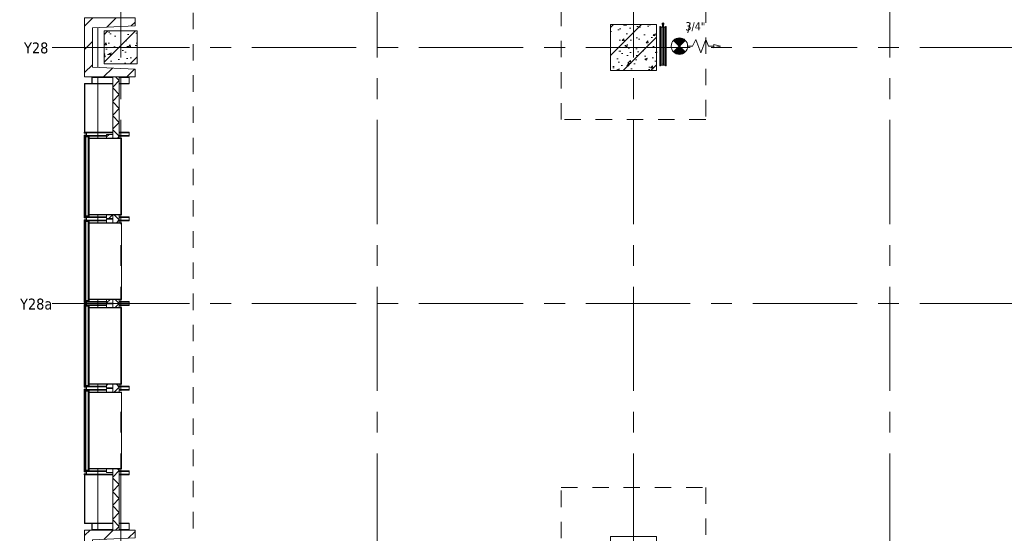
# Model space of a CAD drawing. Header units: millimetres. Extents: x 83969 to 141394, y 139608 to 176267.
# Tile 9 of 40: x 84263 to 99242, y 160300 to 168122. Entities that reach past the tile are written whole.
import ezdxf

# ---------------------------------------------------------------- set-up
doc = ezdxf.new("R2010")
doc.units = ezdxf.units.MM
doc.header["$LTSCALE"] = 50
doc.linetypes.add('B0401', pattern=[9.5, 5, -1.5, -3])
doc.linetypes.add('CENTER', pattern=[50.8, 31.75, -6.35, 6.35, -6.35])
for name, color, linetype, lineweight in [('A--L$01A__Algemeen', 7, 'Continuous', 13), ('AA$1A---_ARCEER', 1, 'Continuous', 18), ('AL$7A---_STRAMIEN', 8, 'CENTER', 9), ('AL21----_BUITENWAND', 7, 'Continuous', 9), ('AL21----_BUITENWANDAFW', 4, 'Continuous', 9), ('AL22----_BINNENWAND', 7, 'Continuous', 9), ('AL23----_VLOEREN', 2, 'Continuous', 9), ('AL28----_KOLOMKOP_BETONBAND', 2, 'B0401', 9), ('AL28----_KONSTRUKTIES', 4, 'Continuous', 9), ('AL31----_BUITENKOZIJN', 14, 'Continuous', 9), ('AL67----_BSH', 5, 'Continuous', 9), ('AL72----_INRGEBRUIKSR', 6, 'Continuous', 9)]:
    doc.layers.add(name, color=color, linetype=linetype, lineweight=lineweight)
doc.styles.add('Tahoma_2', font='tahoma.ttf', dxfattribs={"height": 125})
doc.styles.add('Tahoma_3', font='tahoma.ttf', dxfattribs={"height": 166.628086})
pattern_1 = [(50, (154885.57, 120319.74), (364.3679, -31.8783), [38.1, -419.1]), (355, (154885.57, 120319.74), (-70.4859, 382.1133), [30.48, -335.28]), (100.451, (154915.94, 120317.1), (293.885, 350.2334), [32.38, -356.18]), (46.184, (154885.57, 120421.34), (542.1585, -84.0858), [57.15, -628.65]), (96.636, (154930.75, 120414.33), (474.805, 494.8554), [48.57, -534.27]), (351.184, (154885.6, 120421.34), (474.8102, 494.85), [45.72, -502.92]), (21, (154936.37, 120395.94), (303.2285, -204.5305), [38.1, -419.1]), (326, (154936.37, 120395.94), (123.6039, 368.376), [30.48, -335.28]), (71.451, (154961.64, 120378.9), (426.8341, 163.8427), [32.38, -356.18]), (37.5, (154885.57, 120319.74), (6.17665, 169.11015), [1.676, -329.54, 1.676, -338.684, -336.55]), (37.5, (154885.57, 120319.74), (6.17665, 169.11015), [-671.576, 1.676, -334.874]), (7.5, (154885.57, 120319.74), (133.63888, 200.3615), [1.676, -192.38, 1.676, -321.92, -128.27]), (7.5, (154885.57, 120319.74), (133.63888, 200.3615), [-517.652, 1.676, -126.594]), (327.5, (154772.29, 120319.74), (271.18182, -11.45836), [1.676, -125.324, 1.676, -394.564, -525.78]), (327.5, (154772.29, 120319.74), (271.18182, -11.45836), [-523.24, 1.676, -524.104]), (317.5, (154721.5, 120319.74), (296.2585, 50.85285), [1.676, -163.424, 1.676, -261.468, -373.38]), (317.5, (154721.5, 120319.74), (296.2585, 50.85285), [-428.244, 1.676, -371.704]), (45, (154885.57, 120319.74), (211.036, -211.036), [])]

# ---------------------------------------------------------------- blocks, each defined once
blk = doc.blocks.new('28_LUMC_MOD_kolom beton vierkant_met kolomkop - 700_700 met kolomkop-7985843-bwd N-01')
at = {"layer": 'AL28----_KOLOMKOP_BETONBAND'}
for p, q in [((-1100, 1100), (1100, 1100)), ((-1100, -1100), (-1100, 1100)), ((1100, 1100), (1100, -1100)), ((1100, -1100), (-1100, -1100))]:
    blk.add_line(p, q, dxfattribs=at)
at = {"layer": 'AL28----_KONSTRUKTIES'}
for p, q in [((-350, 350), (350, 350)), ((-350, -350), (-350, 350)), ((350, 350), (350, -350)), ((350, -350), (-350, -350))]:
    blk.add_line(p, q, dxfattribs=at)
blk = doc.blocks.new('LUMC_constructie_2018_rvt-1-bwd N-01')
at = {"layer": 'AA$1A---_ARCEER'}
h = blk.add_hatch(dxfattribs=at)
h.set_pattern_fill('FP_250', color=256, style=0, pattern_type=2)
h.set_pattern_definition(pattern_1)
h.paths.add_polyline_path([(85550, 167450), (86050, 167450), (86050, 167950), (85550, 167950)], flags=0)
h = blk.add_hatch(dxfattribs=at)
h.set_pattern_fill('FP_250', color=256, style=0, pattern_type=2)
h.set_pattern_definition(pattern_1)
h.paths.add_polyline_path([(93854, 167350), (93950, 167350), (93950, 168050), (93250, 168050), (93250, 167350)], flags=0)
at = {"layer": 'AL23----_VLOEREN'}
for p, q in [((85450, 168004), (85450, 167396)), ((85450, 167250), (85450, 166319)), ((85450, 165151), (85450, 165029)), ((85450, 163861), (85450, 163739)), ((85450, 162571), (85450, 162449)), ((85450, 161281), (85450, 160350))]:
    blk.add_line(p, q, dxfattribs=at)
at = {"layer": 'AL28----_KOLOMKOP_BETONBAND'}
for p, q in [((86900, 158475), (86900, 175303)), ((86900, 158475), (86900, 174400)), ((85450, 168004), (85450, 167396)), ((85450, 167250), (85450, 166319)), ((85450, 165151), (85450, 165029)), ((85450, 163861), (85450, 163739)), ((85450, 162571), (85450, 162449)), ((85450, 161281), (85450, 160350))]:
    blk.add_line(p, q, dxfattribs=at)
at = {"layer": 'AL28----_KONSTRUKTIES'}
for p, q in [((86050, 167950), (85550, 167950)), ((85550, 167950), (85550, 167450)), ((86050, 167450), (86050, 167950)), ((93950, 168050), (93250, 168050)), ((93250, 168050), (93250, 167350)), ((93950, 167350), (93950, 168050)), ((85550, 167450), (86050, 167450)), ((93250, 167350), (93950, 167350))]:
    blk.add_line(p, q, dxfattribs=at)
at = {"rotation": 89.9999999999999}
for p in [(93600, 167700), (93600, 159900)]:
    blk.add_blockref('28_LUMC_MOD_kolom beton vierkant_met kolomkop - 700_700 met kolomkop-7985843-bwd N-01', p, dxfattribs=at)
blk = doc.blocks.new('21_LUMC_MOD_prefab_gevelbekleding_kolom - kolom-V24-bwd N-01')
at = {"layer": 'AL21----_BUITENWANDAFW'}
h = blk.add_hatch(dxfattribs=at)
h.set_pattern_fill('FP_266', color=256, style=0, pattern_type=2)
h.set_pattern_definition([(135, (39580.26, 69250.57), (-176.7767, -176.7767), [])])
h.paths.add_polyline_path([(450, -335), (450, 385), (330, 385), (300, -265), (-300, -265), (-330, 385), (-450, 385), (-450, -385), (450, -385)], flags=0)
for p, q in [((-330, 385), (-450, 385)), ((-450, 385), (-450, -385)), ((-300, -265), (-330, 385)), ((330, 385), (300, -265)), ((450, 385), (330, 385)), ((450, -385), (450, 385)), ((300, -265), (-300, -265)), ((-450, -385), (450, -385))]:
    blk.add_line(p, q, dxfattribs=at)
blk = doc.blocks.new('21_LUMC_MOD_prefab_gevelbekleding_kolom - kolom-V25-bwd N-01')
at = {"layer": 'AL21----_BUITENWANDAFW'}
h = blk.add_hatch(dxfattribs=at)
h.set_pattern_fill('FP_267', color=256, style=0, pattern_type=2)
h.set_pattern_definition([(135, (47380.26, 69250.57), (-176.7767, -176.7767), [])])
h.paths.add_polyline_path([(450, -385), (450, 385), (330, 385), (300, -265), (-300, -265), (-330, 385), (-450, 385), (-450, -385)], flags=0)
for p, q in [((-330, 385), (-450, 385)), ((-450, 385), (-450, -385)), ((-300, -265), (-330, 385)), ((330, 385), (300, -265)), ((450, 385), (330, 385)), ((450, -385), (450, 385)), ((300, -265), (-300, -265)), ((-450, -385), (450, -385))]:
    blk.add_line(p, q, dxfattribs=at)
blk = doc.blocks.new('31_LUMC_MOD_rooster_witte gevelpanelen - 1500x1250-7237788-bwd N-01')
at = {"layer": 'AL31----_BUITENKOZIJN'}
h = blk.add_hatch(color=256, dxfattribs=at)
h.paths.add_polyline_path([(584, 557), (579, 557), (579, 65), (584, 65), (584, 525)], flags=0)
h.paths.add_polyline_path([(-579, 557), (-584, 557), (-584, 65), (-579, 65), (-579, 237)], flags=0)
h = blk.add_hatch(dxfattribs=at)
h.set_pattern_fill('FP_271', color=256, style=0, pattern_type=2)
h.set_pattern_definition([(135, (44125.26, 69632.57), (-106.06602, -106.06602), [])])
h.paths.add_polyline_path([(640, 425), (584, 425), (584, 333), (640, 333)], flags=0)
h.paths.add_polyline_path([(-584, 333), (-584, 425), (-640, 425), (-640, 333)], flags=0)
h = blk.add_hatch(color=256, dxfattribs=at)
h.paths.add_polyline_path([(615, -3), (604, -3), (604, 65), (584, 65), (584, 63), (602, 63), (602, -5), (615, -5), (615, -4)], flags=0)
h.paths.add_polyline_path([(-584, 63), (-584, 65), (-604, 65), (-604, -3), (-615, -3), (-615, -5), (-602, -5), (-602, 63)], flags=0)
for p, q in [((-584, 525), (-584, 557)), ((-584, 557), (-579, 557)), ((-579, 557), (-579, 65)), ((579, 557), (-579, 557)), ((579, 65), (579, 557)), ((579, 557), (584, 557)), ((584, 557), (584, 525)), ((-640, 333), (-640, 425)), ((-584, 333), (-640, 333)), ((-584, 65), (-584, 425)), ((-584, 425), (-584, 333)), ((584, 425), (584, 65)), ((584, 333), (584, 425)), ((640, 333), (584, 333)), ((640, 425), (640, 333)), ((-615, 63), (-615, 61)), ((-615, 63), (-604, 63)), ((-615, 61), (-615, 3)), ((-615, 61), (-604, 61)), ((-604, 65), (-584, 65)), ((-604, -3), (-604, 65)), ((-602, 63), (-602, 56)), ((-584, 63), (-602, 63)), ((-602, 61), (602, 61)), ((-602, 60), (602, 60)), ((602, 58), (-602, 58)), ((-602, 54), (-602, 56)), ((-602, 56), (602, 56)), ((-602, 50), (-602, 54)), ((602, 54), (-602, 54)), ((-602, 14), (-602, 50)), ((602, 50), (-602, 50)), ((-602, 0), (-602, 14)), ((602, 14), (-602, 14)), ((-602, -5), (-602, 0)), ((-602, 0), (602, 0)), ((-579, 65), (-584, 65)), ((-584, 65), (-584, 63)), ((-584, 63), (584, 63)), ((-579, 65), (579, 65)), ((584, 65), (579, 65)), ((584, 65), (604, 65)), ((584, 63), (584, 65)), ((602, 63), (584, 63)), ((602, 56), (602, 63)), ((602, 56), (602, 54)), ((602, 54), (602, 50)), ((602, 50), (602, 14)), ((602, 14), (602, 0)), ((602, 0), (602, -5)), ((604, 65), (604, -3)), ((604, 63), (615, 63)), ((604, 61), (615, 61)), ((615, 61), (615, 63)), ((615, 3), (615, 61)), ((-615, -3), (-604, -3)), ((-602, -5), (-615, -5)), ((-602, -7), (-615, -7)), ((-602, -5), (602, -5)), ((-602, -10), (-602, -5)), ((-602, -10), (602, -10)), ((615, -5), (602, -5)), ((602, -5), (602, -10)), ((615, -7), (602, -7)), ((604, -3), (615, -3))]:
    blk.add_line(p, q, dxfattribs=at)
blk = doc.blocks.new('31_LUMC_MOD_rooster_witte gevelpanelen - 1500x1250-V29-bwd N-01')
at = {"layer": 'AL31----_BUITENKOZIJN'}
h = blk.add_hatch(color=256, dxfattribs=at)
h.paths.add_polyline_path([(584, 525), (584, 557), (579, 557), (579, 65), (584, 65), (584, 425)], flags=0)
h.paths.add_polyline_path([(-579, 557), (-584, 557), (-584, 65), (-579, 65), (-579, 237)], flags=0)
h = blk.add_hatch(dxfattribs=at)
h.set_pattern_fill('FP_272', color=256, style=0, pattern_type=2)
h.set_pattern_definition([(135, (45415.26, 69632.57), (-106.06602, -106.06602), [])])
h.paths.add_polyline_path([(640, 425), (584, 425), (584, 333), (640, 333)], flags=0)
h.paths.add_polyline_path([(-584, 333), (-584, 425), (-640, 425), (-640, 333)], flags=0)
h = blk.add_hatch(color=256, dxfattribs=at)
h.paths.add_polyline_path([(615, -3), (604, -3), (604, 65), (584, 65), (584, 63), (602, 63), (602, -5), (615, -5), (615, -4)], flags=0)
h.paths.add_polyline_path([(-584, 63), (-584, 65), (-604, 65), (-604, -3), (-615, -3), (-615, -5), (-602, -5), (-602, 63)], flags=0)
for p, q in [((-584, 525), (-584, 557)), ((-584, 557), (-579, 557)), ((-579, 557), (-579, 65)), ((579, 557), (-579, 557)), ((579, 65), (579, 557)), ((579, 557), (584, 557)), ((584, 557), (584, 525)), ((-640, 333), (-640, 425)), ((-584, 333), (-640, 333)), ((-584, 65), (-584, 425)), ((-584, 425), (-584, 333)), ((584, 425), (584, 65)), ((584, 333), (584, 425)), ((640, 333), (584, 333)), ((640, 425), (640, 333)), ((-615, 63), (-615, 61)), ((-615, 63), (-604, 63)), ((-615, 61), (-615, 3)), ((-615, 61), (-604, 61)), ((-604, 65), (-584, 65)), ((-604, -3), (-604, 65)), ((-602, 63), (-602, 56)), ((-584, 63), (-602, 63)), ((-602, 61), (602, 61)), ((-602, 60), (602, 60)), ((602, 58), (-602, 58)), ((-602, 54), (-602, 56)), ((-602, 56), (602, 56)), ((-602, 50), (-602, 54)), ((602, 54), (-602, 54)), ((-602, 14), (-602, 50)), ((602, 50), (-602, 50)), ((-602, 0), (-602, 14)), ((602, 14), (-602, 14)), ((-602, -5), (-602, 0)), ((-602, 0), (602, 0)), ((-579, 65), (-584, 65)), ((-584, 65), (-584, 63)), ((-584, 63), (584, 63)), ((-579, 65), (579, 65)), ((584, 65), (579, 65)), ((584, 65), (604, 65)), ((584, 63), (584, 65)), ((602, 63), (584, 63)), ((602, 56), (602, 63)), ((602, 56), (602, 54)), ((602, 54), (602, 50)), ((602, 50), (602, 14)), ((602, 14), (602, 0)), ((602, 0), (602, -5)), ((604, 65), (604, -3)), ((604, 63), (615, 63)), ((604, 61), (615, 61)), ((615, 61), (615, 63)), ((615, 3), (615, 61)), ((-615, -3), (-604, -3)), ((-602, -5), (-615, -5)), ((-602, -7), (-615, -7)), ((-602, -5), (602, -5)), ((-602, -10), (-602, -5)), ((-602, -10), (602, -10)), ((615, -5), (602, -5)), ((602, -5), (602, -10)), ((615, -7), (602, -7)), ((604, -3), (615, -3))]:
    blk.add_line(p, q, dxfattribs=at)
blk = doc.blocks.new('31_LUMC_MOD_rooster_witte gevelpanelen - 1500x1250-V30-bwd N-01')
at = {"layer": 'AL31----_BUITENKOZIJN'}
h = blk.add_hatch(color=256, dxfattribs=at)
h.paths.add_polyline_path([(584, 525), (584, 557), (579, 557), (579, 65), (584, 65), (584, 425)], flags=0)
h.paths.add_polyline_path([(-579, 557), (-584, 557), (-584, 65), (-579, 65), (-579, 237)], flags=0)
h = blk.add_hatch(dxfattribs=at)
h.set_pattern_fill('FP_273', color=256, style=0, pattern_type=2)
h.set_pattern_definition([(135, (42835.26, 69632.57), (-106.06602, -106.06602), [])])
h.paths.add_polyline_path([(640, 425), (584, 425), (584, 333), (640, 333)], flags=0)
h.paths.add_polyline_path([(-584, 333), (-584, 425), (-640, 425), (-640, 333)], flags=0)
h = blk.add_hatch(color=256, dxfattribs=at)
h.paths.add_polyline_path([(615, -4), (615, -3), (604, -3), (604, 65), (584, 65), (584, 63), (602, 63), (602, -5), (615, -5)], flags=0)
h.paths.add_polyline_path([(-584, 65), (-604, 65), (-604, -3), (-615, -3), (-615, -5), (-602, -5), (-602, 63), (-584, 63)], flags=0)
for p, q in [((-584, 525), (-584, 557)), ((-584, 557), (-579, 557)), ((-579, 557), (-579, 65)), ((579, 557), (-579, 557)), ((579, 65), (579, 557)), ((579, 557), (584, 557)), ((584, 557), (584, 525)), ((-640, 333), (-640, 425)), ((-584, 333), (-640, 333)), ((-584, 65), (-584, 425)), ((-584, 425), (-584, 333)), ((584, 425), (584, 65)), ((584, 333), (584, 425)), ((640, 333), (584, 333)), ((640, 425), (640, 333)), ((-615, 63), (-615, 61)), ((-615, 63), (-604, 63)), ((-615, 61), (-615, 3)), ((-615, 61), (-604, 61)), ((-604, 65), (-584, 65)), ((-604, -3), (-604, 65)), ((-602, 63), (-602, 56)), ((-584, 63), (-602, 63)), ((-602, 61), (602, 61)), ((-602, 60), (602, 60)), ((602, 58), (-602, 58)), ((-602, 54), (-602, 56)), ((-602, 56), (602, 56)), ((-602, 50), (-602, 54)), ((602, 54), (-602, 54)), ((-602, 14), (-602, 50)), ((602, 50), (-602, 50)), ((-602, 0), (-602, 14)), ((602, 14), (-602, 14)), ((-602, -5), (-602, 0)), ((-602, 0), (602, 0)), ((-579, 65), (-584, 65)), ((-584, 65), (-584, 63)), ((-584, 63), (584, 63)), ((-579, 65), (579, 65)), ((584, 65), (579, 65)), ((584, 65), (604, 65)), ((584, 63), (584, 65)), ((602, 63), (584, 63)), ((602, 56), (602, 63)), ((602, 56), (602, 54)), ((602, 54), (602, 50)), ((602, 50), (602, 14)), ((602, 14), (602, 0)), ((602, 0), (602, -5)), ((604, 65), (604, -3)), ((604, 63), (615, 63)), ((604, 61), (615, 61)), ((615, 61), (615, 63)), ((615, 3), (615, 61)), ((-615, -3), (-604, -3)), ((-602, -5), (-615, -5)), ((-602, -7), (-615, -7)), ((-602, -5), (602, -5)), ((-602, -10), (-602, -5)), ((-602, -10), (602, -10)), ((615, -5), (602, -5)), ((602, -5), (602, -10)), ((615, -7), (602, -7)), ((604, -3), (615, -3))]:
    blk.add_line(p, q, dxfattribs=at)
blk = doc.blocks.new('31_LUMC_MOD_rooster_witte gevelpanelen - 1500x1250-V31-bwd N-01')
at = {"layer": 'AL31----_BUITENKOZIJN'}
h = blk.add_hatch(color=256, dxfattribs=at)
h.paths.add_polyline_path([(584, 525), (584, 557), (579, 557), (579, 65), (584, 65), (584, 425)], flags=0)
h.paths.add_polyline_path([(-579, 557), (-584, 557), (-584, 65), (-579, 65), (-579, 237)], flags=0)
h = blk.add_hatch(dxfattribs=at)
h.set_pattern_fill('FP_274', color=256, style=0, pattern_type=2)
h.set_pattern_definition([(135, (41545.26, 69632.57), (-106.06602, -106.06602), [])])
h.paths.add_polyline_path([(640, 425), (584, 425), (584, 333), (640, 333)], flags=0)
h.paths.add_polyline_path([(-584, 425), (-640, 425), (-640, 333), (-584, 333)], flags=0)
h = blk.add_hatch(color=256, dxfattribs=at)
h.paths.add_polyline_path([(615, -3), (604, -3), (604, 65), (584, 65), (584, 63), (602, 63), (602, -5), (615, -5), (615, -4)], flags=0)
h.paths.add_polyline_path([(-584, 63), (-584, 65), (-604, 65), (-604, -3), (-615, -3), (-615, -5), (-602, -5), (-602, 63)], flags=0)
for p, q in [((-584, 525), (-584, 557)), ((-584, 557), (-579, 557)), ((-579, 557), (-579, 65)), ((579, 557), (-579, 557)), ((579, 65), (579, 557)), ((579, 557), (584, 557)), ((584, 557), (584, 525)), ((-640, 333), (-640, 425)), ((-584, 333), (-640, 333)), ((-584, 65), (-584, 425)), ((-584, 425), (-584, 333)), ((584, 425), (584, 65)), ((584, 333), (584, 425)), ((640, 333), (584, 333)), ((640, 425), (640, 333)), ((-615, 63), (-615, 61)), ((-615, 63), (-604, 63)), ((-615, 61), (-615, 3)), ((-615, 61), (-604, 61)), ((-604, 65), (-584, 65)), ((-604, -3), (-604, 65)), ((-602, 63), (-602, 56)), ((-584, 63), (-602, 63)), ((-602, 61), (602, 61)), ((-602, 60), (602, 60)), ((602, 58), (-602, 58)), ((-602, 54), (-602, 56)), ((-602, 56), (602, 56)), ((-602, 50), (-602, 54)), ((602, 54), (-602, 54)), ((-602, 14), (-602, 50)), ((602, 50), (-602, 50)), ((-602, 0), (-602, 14)), ((602, 14), (-602, 14)), ((-602, -5), (-602, 0)), ((-602, 0), (602, 0)), ((-579, 65), (-584, 65)), ((-584, 65), (-584, 63)), ((-584, 63), (584, 63)), ((-579, 65), (579, 65)), ((584, 65), (579, 65)), ((584, 65), (604, 65)), ((584, 63), (584, 65)), ((602, 63), (584, 63)), ((602, 56), (602, 63)), ((602, 56), (602, 54)), ((602, 54), (602, 50)), ((602, 50), (602, 14)), ((602, 14), (602, 0)), ((602, 0), (602, -5)), ((604, 65), (604, -3)), ((604, 63), (615, 63)), ((604, 61), (615, 61)), ((615, 61), (615, 63)), ((615, 3), (615, 61)), ((-615, -3), (-604, -3)), ((-602, -5), (-615, -5)), ((-602, -7), (-615, -7)), ((-602, -5), (602, -5)), ((-602, -10), (-602, -5)), ((-602, -10), (602, -10)), ((615, -5), (602, -5)), ((602, -5), (602, -10)), ((615, -7), (602, -7)), ((604, -3), (615, -3))]:
    blk.add_line(p, q, dxfattribs=at)
blk = doc.blocks.new('LUMC_schil_2018_rvt-1-bwd N-01')
at = {"layer": 'AA$1A---_ARCEER'}
h = blk.add_hatch(dxfattribs=at)
h.set_pattern_fill('FP_281', color=256, angle=225, style=0, pattern_type=2)
h.set_pattern_definition([(135, (85778, 163800), (-106.066, -106.066), []), (225, (85778, 163800), (106.066, -106.066), [])])
h.paths.add_polyline_path([(85778, 160350), (85778, 161281), (85678, 161281), (85678, 160350)], flags=0)
h.paths.add_polyline_path([(85778, 162449), (85778, 162571), (85678, 162571), (85678, 162449)], flags=0)
h.paths.add_polyline_path([(85678, 163739), (85778, 163739), (85778, 163861), (85678, 163861)], flags=0)
h.paths.add_polyline_path([(85678, 165029), (85778, 165029), (85778, 165151), (85678, 165151)], flags=0)
h.paths.add_polyline_path([(85678, 166319), (85778, 166319), (85778, 167250), (85678, 167250), (85678, 166769)], flags=0)
h = blk.add_hatch(color=256, dxfattribs=at)
h.paths.add_polyline_path([(85253, 160450), (85256, 160450), (85256, 161205), (85250, 161205), (85250, 160450)], flags=0)
h.paths.add_polyline_path([(85253, 161235), (85256, 161235), (85256, 161250), (85250, 161250), (85250, 161235)], flags=0)
h.paths.add_polyline_path([(85250, 162480), (85256, 162480), (85256, 162495), (85250, 162495)], flags=0)
h.paths.add_polyline_path([(85250, 162525), (85256, 162525), (85256, 162540), (85250, 162540)], flags=0)
h.paths.add_polyline_path([(85256, 163770), (85256, 163785), (85250, 163785), (85250, 163770), (85253, 163770)], flags=0)
h.paths.add_polyline_path([(85256, 163815), (85256, 163830), (85250, 163830), (85250, 163815), (85253, 163815)], flags=0)
h.paths.add_polyline_path([(85256, 165060), (85256, 165075), (85250, 165075), (85250, 165060), (85253, 165060)], flags=0)
h.paths.add_polyline_path([(85253, 165105), (85256, 165105), (85256, 165120), (85250, 165120), (85250, 165105)], flags=0)
h.paths.add_polyline_path([(85256, 166350), (85256, 166365), (85250, 166365), (85250, 166350), (85253, 166350)], flags=0)
h.paths.add_polyline_path([(85253, 166395), (85256, 166395), (85256, 167150), (85250, 167150), (85250, 166395)], flags=0)
at = {"layer": 'AL21----_BUITENWAND'}
for points in [[(85363, 167150), (85368, 167150), (85368, 167240), (85363, 167240)], [(85250, 167145), (85363, 167145), (85363, 167150), (85250, 167150)], [(85250, 166350), (85250, 166360), (85280, 166360), (85280, 166400), (85250, 166400), (85250, 166410), (85245, 166410), (85245, 166395), (85275, 166395), (85275, 166365), (85245, 166365), (85245, 166350)], [(85250, 165060), (85250, 165070), (85280, 165070), (85280, 165110), (85250, 165110), (85250, 165120), (85245, 165120), (85245, 165105), (85275, 165105), (85275, 165075), (85245, 165075), (85245, 165060)], [(85250, 163770), (85250, 163780), (85280, 163780), (85280, 163820), (85250, 163820), (85250, 163830), (85245, 163830), (85245, 163815), (85275, 163815), (85275, 163785), (85245, 163785), (85245, 163770)], [(85245, 162480), (85250, 162480), (85250, 162490), (85280, 162490), (85280, 162530), (85250, 162530), (85250, 162540), (85245, 162540), (85245, 162525), (85275, 162525), (85275, 162495), (85245, 162495)], [(85250, 161190), (85250, 161200), (85280, 161200), (85280, 161240), (85250, 161240), (85250, 161250), (85245, 161250), (85245, 161235), (85275, 161235), (85275, 161205), (85245, 161205), (85245, 161190)], [(85363, 160450), (85363, 160455), (85250, 160455), (85250, 160450)], [(85368, 160360), (85368, 160450), (85363, 160450), (85363, 160360)]]:
    blk.add_hatch(color=256, dxfattribs=at).paths.add_polyline_path(points, flags=0)
for p, q in [((85368, 167240), (85363, 167240)), ((85363, 167240), (85363, 167150)), ((85368, 167150), (85368, 167240)), ((85450, 167240), (85368, 167240)), ((85678, 167240), (85450, 167240)), ((85930, 167240), (85778, 167240)), ((85930, 167240), (85930, 167150)), ((85256, 167150), (85250, 167150)), ((85250, 167150), (85250, 166395)), ((85363, 167150), (85250, 167150)), ((85250, 167150), (85250, 167145)), ((85250, 167145), (85363, 167145)), ((85256, 166395), (85256, 167150)), ((85363, 167150), (85368, 167150)), ((85363, 167145), (85363, 167150)), ((85450, 167145), (85363, 167145)), ((85368, 167150), (85450, 167150)), ((85450, 167150), (85678, 167150)), ((85678, 167145), (85450, 167145)), ((85778, 167150), (85930, 167150)), ((85930, 167145), (85778, 167145)), ((85930, 167145), (85930, 167150)), ((85250, 166410), (85245, 166410)), ((85245, 166410), (85245, 166395)), ((85245, 166395), (85275, 166395)), ((85275, 166365), (85245, 166365)), ((85245, 166365), (85245, 166350)), ((85245, 166350), (85250, 166350)), ((85250, 166400), (85250, 166410)), ((85280, 166400), (85250, 166400)), ((85250, 166395), (85256, 166395)), ((85256, 166365), (85250, 166365)), ((85250, 166365), (85250, 166350)), ((85250, 166350), (85250, 166360)), ((85250, 166360), (85280, 166360)), ((85250, 166350), (85256, 166350)), ((85256, 166410), (85450, 166410)), ((85256, 166350), (85256, 166365)), ((85275, 166395), (85275, 166365)), ((85280, 166360), (85280, 166400)), ((85280, 166400), (85450, 166400)), ((85450, 166360), (85280, 166360)), ((85450, 166350), (85315, 166350)), ((85450, 166410), (85678, 166410)), ((85450, 166400), (85678, 166400)), ((85450, 166360), (85586, 166360)), ((85450, 166350), (85586, 166350)), ((85778, 166410), (85930, 166410)), ((85778, 166400), (85930, 166400)), ((85778, 166360), (85930, 166360)), ((85778, 166350), (85930, 166350)), ((85930, 166410), (85930, 166400)), ((85930, 166400), (85930, 166360)), ((85930, 166360), (85930, 166350)), ((85250, 165120), (85245, 165120)), ((85245, 165120), (85245, 165105)), ((85245, 165105), (85275, 165105)), ((85275, 165075), (85245, 165075)), ((85245, 165075), (85245, 165060)), ((85256, 165120), (85250, 165120)), ((85250, 165120), (85250, 165105)), ((85250, 165110), (85250, 165120)), ((85280, 165110), (85250, 165110)), ((85250, 165105), (85256, 165105)), ((85256, 165075), (85250, 165075)), ((85250, 165075), (85250, 165060)), ((85256, 165105), (85256, 165120)), ((85256, 165060), (85256, 165075)), ((85275, 165105), (85275, 165075)), ((85280, 165070), (85280, 165110)), ((85280, 165110), (85450, 165110)), ((85315, 165120), (85450, 165120)), ((85450, 165120), (85586, 165120)), ((85450, 165110), (85586, 165110)), ((85778, 165120), (85930, 165120)), ((85778, 165110), (85930, 165110)), ((85930, 165120), (85930, 165110)), ((85930, 165110), (85930, 165070)), ((85245, 165060), (85250, 165060)), ((85250, 165060), (85250, 165070)), ((85250, 165070), (85280, 165070)), ((85250, 165060), (85256, 165060)), ((85450, 165070), (85280, 165070)), ((85450, 165060), (85315, 165060)), ((85450, 165070), (85586, 165070)), ((85450, 165060), (85586, 165060)), ((85778, 165070), (85930, 165070)), ((85778, 165060), (85930, 165060)), ((85930, 165070), (85930, 165060)), ((85250, 163830), (85245, 163830)), ((85245, 163830), (85245, 163815)), ((85245, 163815), (85275, 163815)), ((85275, 163785), (85245, 163785)), ((85245, 163785), (85245, 163770)), ((85245, 163770), (85250, 163770)), ((85256, 163830), (85250, 163830)), ((85250, 163830), (85250, 163815)), ((85250, 163820), (85250, 163830)), ((85280, 163820), (85250, 163820)), ((85250, 163815), (85256, 163815)), ((85256, 163785), (85250, 163785)), ((85250, 163785), (85250, 163770)), ((85250, 163770), (85250, 163780)), ((85250, 163780), (85280, 163780)), ((85250, 163770), (85256, 163770)), ((85256, 163815), (85256, 163830)), ((85256, 163770), (85256, 163785)), ((85275, 163815), (85275, 163785)), ((85280, 163780), (85280, 163820)), ((85280, 163820), (85450, 163820)), ((85450, 163780), (85280, 163780)), ((85315, 163830), (85450, 163830)), ((85450, 163770), (85315, 163770)), ((85450, 163830), (85586, 163830)), ((85450, 163820), (85586, 163820)), ((85450, 163780), (85586, 163780)), ((85450, 163770), (85586, 163770)), ((85778, 163830), (85930, 163830)), ((85778, 163820), (85930, 163820)), ((85778, 163780), (85930, 163780)), ((85778, 163770), (85930, 163770)), ((85930, 163830), (85930, 163820)), ((85930, 163820), (85930, 163780)), ((85930, 163780), (85930, 163770)), ((85250, 162540), (85245, 162540)), ((85245, 162540), (85245, 162525)), ((85256, 162540), (85250, 162540)), ((85250, 162540), (85250, 162525)), ((85250, 162530), (85250, 162540)), ((85280, 162530), (85250, 162530)), ((85256, 162525), (85256, 162540)), ((85280, 162490), (85280, 162530)), ((85280, 162530), (85450, 162530)), ((85315, 162540), (85450, 162540)), ((85450, 162540), (85586, 162540)), ((85450, 162530), (85586, 162530)), ((85778, 162540), (85930, 162540)), ((85778, 162530), (85930, 162530)), ((85930, 162540), (85930, 162530)), ((85930, 162530), (85930, 162490)), ((85245, 162525), (85275, 162525)), ((85275, 162495), (85245, 162495)), ((85245, 162495), (85245, 162480)), ((85245, 162480), (85250, 162480)), ((85250, 162525), (85256, 162525)), ((85256, 162495), (85250, 162495)), ((85250, 162495), (85250, 162480)), ((85250, 162480), (85250, 162490)), ((85250, 162490), (85280, 162490)), ((85250, 162480), (85256, 162480)), ((85256, 162480), (85256, 162495)), ((85275, 162525), (85275, 162495)), ((85450, 162490), (85280, 162490)), ((85450, 162480), (85315, 162480)), ((85450, 162490), (85586, 162490)), ((85450, 162480), (85586, 162480)), ((85778, 162490), (85930, 162490)), ((85778, 162480), (85930, 162480)), ((85930, 162490), (85930, 162480)), ((85250, 161250), (85245, 161250)), ((85245, 161250), (85245, 161235)), ((85245, 161235), (85275, 161235)), ((85275, 161205), (85245, 161205)), ((85245, 161205), (85245, 161190)), ((85245, 161190), (85250, 161190)), ((85256, 161250), (85250, 161250)), ((85250, 161250), (85250, 161235)), ((85250, 161240), (85250, 161250)), ((85280, 161240), (85250, 161240)), ((85250, 161235), (85256, 161235)), ((85256, 161205), (85250, 161205)), ((85250, 161205), (85250, 160450)), ((85250, 161190), (85250, 161200)), ((85250, 161200), (85280, 161200)), ((85256, 161235), (85256, 161250)), ((85256, 160450), (85256, 161205)), ((85450, 161190), (85256, 161190)), ((85275, 161235), (85275, 161205)), ((85280, 161200), (85280, 161240)), ((85280, 161240), (85450, 161240)), ((85450, 161200), (85280, 161200)), ((85315, 161250), (85450, 161250)), ((85450, 161250), (85586, 161250)), ((85450, 161240), (85586, 161240)), ((85450, 161200), (85678, 161200)), ((85450, 161190), (85678, 161190)), ((85778, 161250), (85930, 161250)), ((85778, 161240), (85930, 161240)), ((85778, 161200), (85930, 161200)), ((85778, 161190), (85930, 161190)), ((85930, 161250), (85930, 161240)), ((85930, 161240), (85930, 161200)), ((85930, 161200), (85930, 161190)), ((85363, 160455), (85250, 160455)), ((85250, 160455), (85250, 160450)), ((85250, 160450), (85256, 160450)), ((85250, 160450), (85363, 160450)), ((85363, 160450), (85363, 160455)), ((85363, 160455), (85450, 160455)), ((85368, 160450), (85363, 160450)), ((85363, 160450), (85363, 160360)), ((85368, 160360), (85368, 160450)), ((85450, 160450), (85368, 160450)), ((85450, 160455), (85678, 160455)), ((85678, 160450), (85450, 160450)), ((85778, 160455), (85930, 160455)), ((85930, 160450), (85778, 160450)), ((85930, 160450), (85930, 160455)), ((85930, 160450), (85930, 160360)), ((85363, 160360), (85368, 160360)), ((85368, 160360), (85450, 160360)), ((85450, 160360), (85678, 160360)), ((85778, 160360), (85930, 160360))]:
    blk.add_line(p, q, dxfattribs=at)
at = {"layer": 'AL22----_BINNENWAND'}
for p, q in [((85678, 167250), (85678, 166319)), ((85778, 166319), (85778, 167250)), ((85678, 166319), (85778, 166319)), ((85678, 165151), (85678, 165029)), ((85778, 165151), (85678, 165151)), ((85778, 165029), (85778, 165151)), ((85678, 165029), (85778, 165029)), ((85678, 163861), (85678, 163739)), ((85778, 163861), (85678, 163861)), ((85678, 163739), (85778, 163739)), ((85778, 163739), (85778, 163861)), ((85678, 162571), (85678, 162449)), ((85778, 162571), (85678, 162571)), ((85778, 162449), (85778, 162571)), ((85678, 162449), (85778, 162449)), ((85678, 161281), (85678, 160350)), ((85778, 161281), (85678, 161281)), ((85778, 160350), (85778, 161281))]:
    blk.add_line(p, q, dxfattribs=at)
for name, p, rotation in [('21_LUMC_MOD_prefab_gevelbekleding_kolom - kolom-V25-bwd N-01', (85635, 167700), 270.0000000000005), ('31_LUMC_MOD_rooster_witte gevelpanelen - 1500x1250-V29-bwd N-01', (85253, 165735), 269.9999999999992), ('31_LUMC_MOD_rooster_witte gevelpanelen - 1500x1250-7237788-bwd N-01', (85253, 164445), 269.9999999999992), ('31_LUMC_MOD_rooster_witte gevelpanelen - 1500x1250-V30-bwd N-01', (85253, 163155), 269.9999999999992), ('31_LUMC_MOD_rooster_witte gevelpanelen - 1500x1250-V31-bwd N-01', (85253, 161865), 269.9999999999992), ('21_LUMC_MOD_prefab_gevelbekleding_kolom - kolom-V24-bwd N-01', (85635, 159900), 270.0000000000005)]:
    blk.add_blockref(name, p, dxfattribs=dict(rotation=rotation))
blk = doc.blocks.new('65_LUMC_MOD_brandslanghaspel_nieuw - Haspel op wand _25m 3_4__-V9-bwd N-01')
at = {"layer": 'A--L$01A__Algemeen'}
blk.add_hatch(color=256, dxfattribs=at).paths.add_polyline_path([(94300, 167719), (94388, 167807), (94366, 167825), (94341, 167837), (94314, 167843), (94286, 167843), (94259, 167837), (94233, 167825), (94212, 167807), (94234, 167785)], flags=0)
at = {"layer": 'AL72----_INRGEBRUIKSR'}
blk.add_hatch(color=256, dxfattribs=at).paths.add_polyline_path([(94314, 167595), (94341, 167601), (94366, 167613), (94388, 167631), (94300, 167719), (94212, 167631), (94234, 167613), (94259, 167601), (94286, 167595)], flags=0)
at = {"layer": 'A--L$01A__Algemeen'}
for p, q in [((94300, 167719), (94212, 167807)), ((94388, 167631), (94212, 167807)), ((94212, 167631), (94388, 167807)), ((94388, 167807), (94300, 167719)), ((94500, 167719), (94550, 167819)), ((94550, 167819), (94625, 167619)), ((94625, 167619), (94700, 167819)), ((94700, 167819), (94740, 167719)), ((94212, 167631), (94300, 167719)), ((94300, 167719), (94388, 167631)), ((94425, 167719), (94500, 167719)), ((94740, 167719), (94825, 167719)), ((94825, 167744), (94925, 167719)), ((94825, 167694), (94825, 167744)), ((94925, 167719), (94825, 167694))]:
    blk.add_line(p, q, dxfattribs=at)
blk.add_circle((94300, 167719), 125, dxfattribs=at)
for start, end in [(44.9783, 135.0217), (224.9631, 315.0065)]:
    blk.add_arc((94300, 167719), 125, start, end, dxfattribs=at)
at = {"layer": 'AL67----_BSH'}
for p, q in [((94010, 168019), (94000, 168019)), ((94000, 167419), (94000, 168019)), ((94010, 167419), (94010, 168019)), ((94030, 167719), (94030, 167999)), ((94050, 167719), (94050, 167999)), ((94070, 167719), (94070, 167999)), ((94100, 168019), (94090, 168019)), ((94090, 168019), (94090, 167719)), ((94100, 168019), (94100, 167719)), ((94030, 167438), (94030, 167719)), ((94050, 167438), (94050, 167719)), ((94070, 167438), (94070, 167719)), ((94090, 167719), (94090, 167419)), ((94100, 167719), (94100, 167419)), ((94000, 167419), (94010, 167419)), ((94090, 167419), (94100, 167419))]:
    blk.add_line(p, q, dxfattribs=at)
at = {"layer": 'AL67----_BSH', "flags": 128}
for points in [[(94010, 168001), (94010, 168001), (94010, 168002), (94010, 168002), (94010, 168003), (94010, 168003), (94010, 168003), (94010, 168004), (94011, 168004), (94011, 168005), (94011, 168005), (94011, 168005), (94011, 168006), (94011, 168006), (94012, 168006), (94012, 168007), (94012, 168007), (94012, 168007), (94012, 168008), (94013, 168008), (94013, 168008), (94013, 168008), (94014, 168009), (94014, 168009), (94014, 168009), (94015, 168009), (94015, 168010), (94015, 168010), (94016, 168010), (94016, 168010), (94016, 168010), (94017, 168010), (94017, 168011), (94018, 168011), (94018, 168011), (94018, 168011), (94019, 168011), (94019, 168011), (94019, 168011), (94020, 168011), (94020, 168011), (94021, 168011), (94021, 168011), (94021, 168011), (94022, 168011), (94022, 168011), (94023, 168011), (94023, 168011), (94023, 168010), (94024, 168010), (94024, 168010), (94025, 168010), (94025, 168010), (94025, 168010), (94026, 168009), (94026, 168009), (94026, 168009), (94027, 168009), (94027, 168008), (94027, 168008), (94027, 168008), (94028, 168007), (94028, 168007), (94028, 168007), (94028, 168006), (94029, 168006), (94029, 168006), (94029, 168005), (94029, 168005), (94029, 168005), (94029, 168004), (94030, 168004), (94030, 168004), (94030, 168003), (94030, 168003), (94030, 168002), (94030, 168002), (94030, 168002), (94030, 168001), (94030, 168001)], [(94030, 168001), (94030, 168001), (94030, 168002), (94030, 168002), (94030, 168003), (94030, 168003), (94030, 168003), (94030, 168004), (94031, 168004), (94031, 168005), (94031, 168005), (94031, 168005), (94031, 168006), (94031, 168006), (94032, 168006), (94032, 168007), (94032, 168007), (94032, 168007), (94032, 168008), (94033, 168008), (94033, 168008), (94033, 168008), (94034, 168009), (94034, 168009), (94034, 168009), (94035, 168009), (94035, 168010), (94035, 168010), (94036, 168010), (94036, 168010), (94036, 168010), (94037, 168010), (94037, 168011), (94038, 168011), (94038, 168011), (94038, 168011), (94039, 168011), (94039, 168011), (94039, 168011), (94040, 168011), (94040, 168011), (94041, 168011), (94041, 168011), (94041, 168011), (94042, 168011), (94042, 168011), (94043, 168011), (94043, 168011), (94043, 168010), (94044, 168010), (94044, 168010), (94045, 168010), (94045, 168010), (94045, 168010), (94046, 168009), (94046, 168009), (94046, 168009), (94047, 168009), (94047, 168008), (94047, 168008), (94047, 168008), (94048, 168007), (94048, 168007), (94048, 168007), (94048, 168006), (94049, 168006), (94049, 168006), (94049, 168005), (94049, 168005), (94049, 168005), (94049, 168004), (94050, 168004), (94050, 168004), (94050, 168003), (94050, 168003), (94050, 168002), (94050, 168002), (94050, 168002), (94050, 168001), (94050, 168001)], [(94040, 168059), (94040, 168056), (94040, 168054)], [(94040, 168048), (94040, 168047), (94040, 168035), (94040, 168021), (94040, 168021), (94040, 168015), (94040, 168014), (94040, 168011)], [(94050, 168001), (94050, 168001), (94050, 168002), (94050, 168002), (94050, 168003), (94050, 168003), (94050, 168003), (94050, 168004), (94051, 168004), (94051, 168005), (94051, 168005), (94051, 168005), (94051, 168006), (94051, 168006), (94052, 168006), (94052, 168007), (94052, 168007), (94052, 168007), (94052, 168008), (94053, 168008), (94053, 168008), (94053, 168008), (94054, 168009), (94054, 168009), (94054, 168009), (94055, 168009), (94055, 168010), (94055, 168010), (94056, 168010), (94056, 168010), (94056, 168010), (94057, 168010), (94057, 168011), (94058, 168011), (94058, 168011), (94058, 168011), (94059, 168011), (94059, 168011), (94059, 168011), (94060, 168011), (94060, 168011), (94061, 168011), (94061, 168011), (94061, 168011), (94062, 168011), (94062, 168011), (94063, 168011), (94063, 168011), (94063, 168010), (94064, 168010), (94064, 168010), (94065, 168010), (94065, 168010), (94065, 168010), (94066, 168009), (94066, 168009), (94066, 168009), (94067, 168009), (94067, 168008), (94067, 168008), (94067, 168008), (94068, 168007), (94068, 168007), (94068, 168007), (94068, 168006), (94069, 168006), (94069, 168006), (94069, 168005), (94069, 168005), (94069, 168005), (94069, 168004), (94070, 168004), (94070, 168004), (94070, 168003), (94070, 168003), (94070, 168002), (94070, 168002), (94070, 168002), (94070, 168001), (94070, 168001)], [(94060, 168059), (94060, 168056), (94060, 168054)], [(94060, 168048), (94060, 168047), (94060, 168035), (94060, 168021), (94060, 168021), (94060, 168015), (94060, 168014), (94060, 168011)], [(94070, 168001), (94070, 168001), (94070, 168002), (94070, 168002), (94070, 168003), (94070, 168003), (94070, 168003), (94070, 168004), (94071, 168004), (94071, 168005), (94071, 168005), (94071, 168005), (94071, 168006), (94071, 168006), (94072, 168006), (94072, 168007), (94072, 168007), (94072, 168007), (94072, 168008), (94073, 168008), (94073, 168008), (94073, 168008), (94074, 168009), (94074, 168009), (94074, 168009), (94075, 168009), (94075, 168010), (94075, 168010), (94076, 168010), (94076, 168010), (94076, 168010), (94077, 168010), (94077, 168011), (94078, 168011), (94078, 168011), (94078, 168011), (94079, 168011), (94079, 168011), (94079, 168011), (94080, 168011), (94080, 168011), (94081, 168011), (94081, 168011), (94081, 168011), (94082, 168011), (94082, 168011), (94083, 168011), (94083, 168011), (94083, 168010), (94084, 168010), (94084, 168010), (94085, 168010), (94085, 168010), (94085, 168010), (94086, 168009), (94086, 168009), (94086, 168009), (94087, 168009), (94087, 168008), (94087, 168008), (94087, 168008), (94088, 168007), (94088, 168007), (94088, 168007), (94088, 168006), (94089, 168006), (94089, 168006), (94089, 168005), (94089, 168005), (94089, 168005), (94089, 168004), (94090, 168004), (94090, 168004), (94090, 168003), (94090, 168003), (94090, 168002), (94090, 168002), (94090, 168002), (94090, 168001), (94090, 168001)], [(94030, 167437), (94030, 167437), (94030, 167436), (94030, 167436), (94030, 167435), (94030, 167435), (94030, 167435), (94030, 167434), (94029, 167434), (94029, 167433), (94029, 167433), (94029, 167433), (94029, 167432), (94029, 167432), (94028, 167432), (94028, 167431), (94028, 167431), (94028, 167431), (94028, 167430), (94027, 167430), (94027, 167430), (94027, 167429), (94026, 167429), (94026, 167429), (94026, 167429), (94025, 167429), (94025, 167428), (94025, 167428), (94024, 167428), (94024, 167428), (94024, 167428), (94023, 167427), (94023, 167427), (94022, 167427), (94022, 167427), (94022, 167427), (94021, 167427), (94021, 167427), (94021, 167427), (94020, 167427), (94020, 167427), (94019, 167427), (94019, 167427), (94019, 167427), (94018, 167427), (94018, 167427), (94017, 167427), (94017, 167427), (94017, 167428), (94016, 167428), (94016, 167428), (94015, 167428), (94015, 167428), (94015, 167428), (94014, 167429), (94014, 167429), (94014, 167429), (94013, 167429), (94013, 167430), (94013, 167430), (94013, 167430), (94012, 167430), (94012, 167431), (94012, 167431), (94012, 167431), (94011, 167432), (94011, 167432), (94011, 167432), (94011, 167433), (94011, 167433), (94011, 167434), (94010, 167434), (94010, 167434), (94010, 167435), (94010, 167435), (94010, 167436), (94010, 167436), (94010, 167436), (94010, 167437), (94010, 167437)], [(94050, 167437), (94050, 167437), (94050, 167436), (94050, 167436), (94050, 167435), (94050, 167435), (94050, 167435), (94050, 167434), (94049, 167434), (94049, 167433), (94049, 167433), (94049, 167433), (94049, 167432), (94049, 167432), (94048, 167432), (94048, 167431), (94048, 167431), (94048, 167431), (94048, 167430), (94047, 167430), (94047, 167430), (94047, 167429), (94046, 167429), (94046, 167429), (94046, 167429), (94045, 167429), (94045, 167428), (94045, 167428), (94044, 167428), (94044, 167428), (94044, 167428), (94043, 167427), (94043, 167427), (94042, 167427), (94042, 167427), (94042, 167427), (94041, 167427), (94041, 167427), (94041, 167427), (94040, 167427), (94040, 167427), (94039, 167427), (94039, 167427), (94039, 167427), (94038, 167427), (94038, 167427), (94037, 167427), (94037, 167427), (94037, 167428), (94036, 167428), (94036, 167428), (94035, 167428), (94035, 167428), (94035, 167428), (94034, 167429), (94034, 167429), (94034, 167429), (94033, 167429), (94033, 167430), (94033, 167430), (94033, 167430), (94032, 167430), (94032, 167431), (94032, 167431), (94032, 167431), (94031, 167432), (94031, 167432), (94031, 167432), (94031, 167433), (94031, 167433), (94031, 167434), (94030, 167434), (94030, 167434), (94030, 167435), (94030, 167435), (94030, 167436), (94030, 167436), (94030, 167436), (94030, 167437), (94030, 167437)], [(94040, 167462), (94040, 167459), (94040, 167459)], [(94070, 167437), (94070, 167437), (94070, 167436), (94070, 167436), (94070, 167435), (94070, 167435), (94070, 167435), (94070, 167434), (94069, 167434), (94069, 167433), (94069, 167433), (94069, 167433), (94069, 167432), (94069, 167432), (94068, 167432), (94068, 167431), (94068, 167431), (94068, 167431), (94068, 167430), (94067, 167430), (94067, 167430), (94067, 167429), (94066, 167429), (94066, 167429), (94066, 167429), (94065, 167429), (94065, 167428), (94065, 167428), (94064, 167428), (94064, 167428), (94064, 167428), (94063, 167427), (94063, 167427), (94062, 167427), (94062, 167427), (94062, 167427), (94061, 167427), (94061, 167427), (94061, 167427), (94060, 167427), (94060, 167427), (94059, 167427), (94059, 167427), (94059, 167427), (94058, 167427), (94058, 167427), (94057, 167427), (94057, 167427), (94057, 167428), (94056, 167428), (94056, 167428), (94055, 167428), (94055, 167428), (94055, 167428), (94054, 167429), (94054, 167429), (94054, 167429), (94053, 167429), (94053, 167430), (94053, 167430), (94053, 167430), (94052, 167430), (94052, 167431), (94052, 167431), (94052, 167431), (94051, 167432), (94051, 167432), (94051, 167432), (94051, 167433), (94051, 167433), (94051, 167434), (94050, 167434), (94050, 167434), (94050, 167435), (94050, 167435), (94050, 167436), (94050, 167436), (94050, 167436), (94050, 167437), (94050, 167437)], [(94060, 167462), (94060, 167459), (94060, 167459)], [(94090, 167437), (94090, 167437), (94090, 167436), (94090, 167436), (94090, 167435), (94090, 167435), (94090, 167435), (94090, 167434), (94089, 167434), (94089, 167433), (94089, 167433), (94089, 167433), (94089, 167432), (94089, 167432), (94088, 167432), (94088, 167431), (94088, 167431), (94088, 167431), (94088, 167430), (94087, 167430), (94087, 167430), (94087, 167429), (94086, 167429), (94086, 167429), (94086, 167429), (94085, 167429), (94085, 167428), (94085, 167428), (94084, 167428), (94084, 167428), (94084, 167428), (94083, 167427), (94083, 167427), (94082, 167427), (94082, 167427), (94082, 167427), (94081, 167427), (94081, 167427), (94081, 167427), (94080, 167427), (94080, 167427), (94079, 167427), (94079, 167427), (94079, 167427), (94078, 167427), (94078, 167427), (94077, 167427), (94077, 167427), (94077, 167428), (94076, 167428), (94076, 167428), (94075, 167428), (94075, 167428), (94075, 167428), (94074, 167429), (94074, 167429), (94074, 167429), (94073, 167429), (94073, 167430), (94073, 167430), (94073, 167430), (94072, 167430), (94072, 167431), (94072, 167431), (94072, 167431), (94071, 167432), (94071, 167432), (94071, 167432), (94071, 167433), (94071, 167433), (94071, 167434), (94070, 167434), (94070, 167434), (94070, 167435), (94070, 167435), (94070, 167436), (94070, 167436), (94070, 167436), (94070, 167437), (94070, 167437)]]:
    blk.add_lwpolyline(points, dxfattribs=at)
at = {"layer": 'AL67----_BSH'}
for radius, start, end in [(15, 90, 270), (10, 90, 270), (15, 270, 90), (10, 270, 90)]:
    blk.add_arc((94050, 168059), radius, start, end, dxfattribs=at)

msp = doc.modelspace()

# ---------------------------------------------------------------- linework, layer by layer
at = {"layer": 'AL$7A---_STRAMIEN'}
for p, q in [((85800, 139608), (85800, 175433)), ((89700, 139608), (89700, 175433)), ((93600, 139608), (93600, 175433)), ((97500, 139608), (97500, 175433)), ((85257, 167700), (133415, 167700)), ((85257, 163800), (133415, 163800))]:
    msp.add_line(p, q, dxfattribs=at)
at = {"layer": 'AL67----_BSH'}
msp.add_line((94462, 168074), (94427, 167922), dxfattribs=at)

# ---------------------------------------------------------------- block references
msp.add_blockref('LUMC_constructie_2018_rvt-1-bwd N-01', (0, 0))
at = {"layer": 'AL72----_INRGEBRUIKSR'}
msp.add_blockref('65_LUMC_MOD_brandslanghaspel_nieuw - Haspel op wand _25m 3_4__-V9-bwd N-01', (0, 0), dxfattribs=at)

# ---------------------------------------------------------------- texts
at = {"layer": 'AL$7A---_STRAMIEN', "char_height": 166.6, "attachment_point": 2, "line_spacing_factor": 1.000232, "style": 'Tahoma_3', "bg_fill": 3, "box_fill_scale": 1.25, "bg_fill_color": 0, "bg_fill_transparency": 0}
for s, insert, width in [('Y28', (84514, 167775), 459.88), ('Y28a', (84514, 163875), 604.77)]:
    msp.add_mtext(s, dxfattribs=dict(at, insert=insert, width=width))
at = {"layer": 'AL67----_BSH', "insert": (94389, 168084), "char_height": 125, "width": 396.84, "attachment_point": 1, "style": 'Tahoma_2'}
msp.add_mtext('3/4"', dxfattribs=at)

# ---------------------------------------------------------------- next in the draw order: linework, layer by layer
at = {"layer": 'AL$7A---_STRAMIEN'}
for p, q in [((84757, 167700), (85257, 167700)), ((84757, 163800), (85257, 163800))]:
    msp.add_line(p, q, dxfattribs=at)

# ---------------------------------------------------------------- next in the draw order: block references
msp.add_blockref('LUMC_schil_2018_rvt-1-bwd N-01', (0, 0))

doc.saveas('drawing.dxf')
